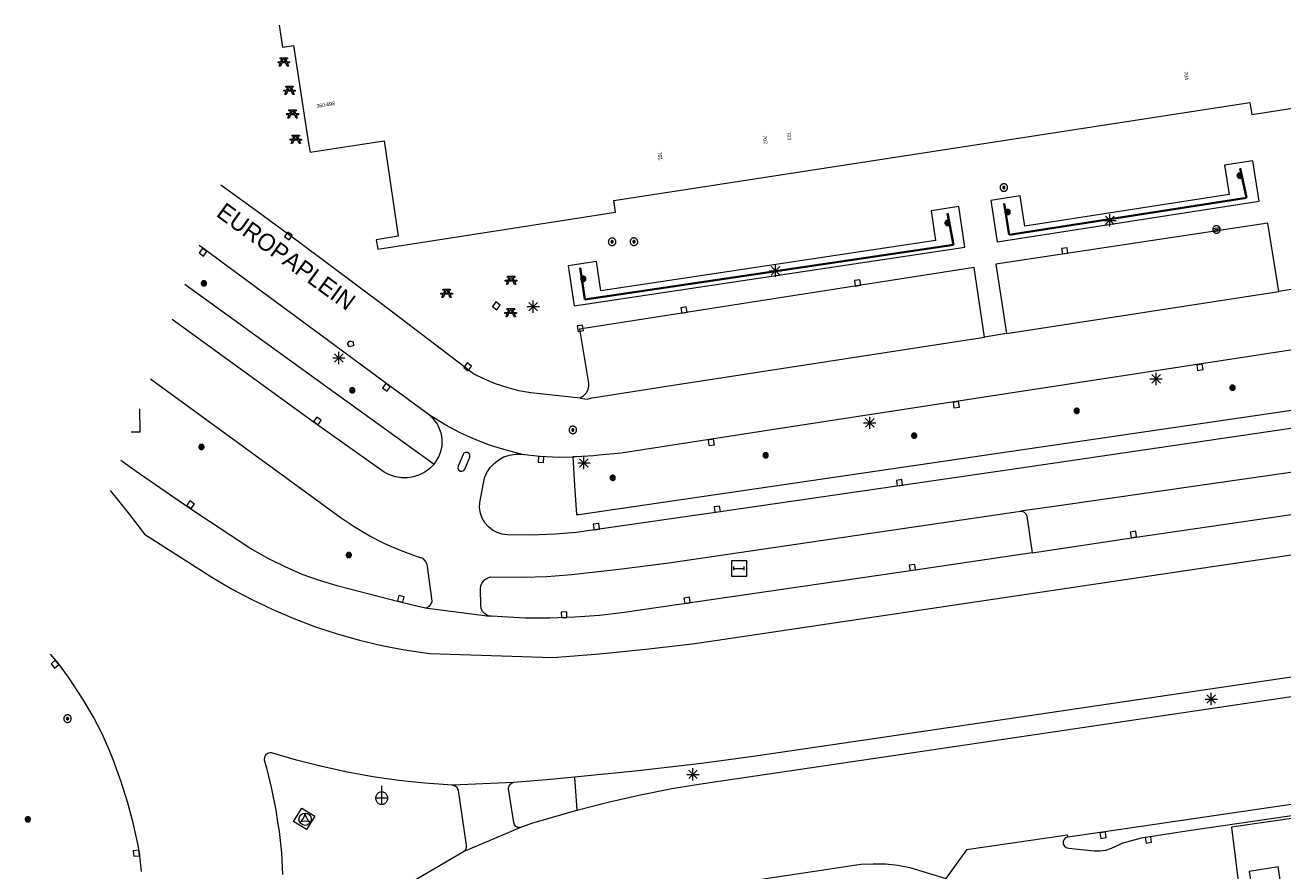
# Model space of a CAD drawing. Header units: metres. Extents: x 135779 to 137489, y 452643 to 455118.
# Tile 73 of 256: x 135838 to 135941, y 453193 to 453262. Entities that reach past the tile are written whole.
import ezdxf
from ezdxf.enums import TextEntityAlignment as Align

# ---------------------------------------------------------------- set-up
doc = ezdxf.new("R2010")
doc.units = ezdxf.units.M
doc.linetypes.add('DGN_Style_3', pattern=[78.572352, 56.123108, -22.449243])
for name, color, linetype, lineweight in [('KTop_NAR_Huisnummer (t)', 7, 'Continuous', 13), ('KTop_NAR_Huisnummer tijdelijk (t)', 7, 'Continuous', 13), ('KTop_OBW_Overig Plus', 1, 'Continuous', 13), ('KTop_OBW_Overkapping', 1, 'Continuous', 13), ('KTop_ORL_Weg_Straatnaam (t)', 7, 'Continuous', 13), ('KTop_OTD_Open verharding_tegels', 15, 'Continuous', 13), ('KTop_PAL_Lichtmast', 40, 'Continuous', 13), ('KTop_PAL_Portaal', 222, 'Continuous', 13), ('KTop_PND_Grondvlaksituatie van BAG-pand [tachy]', 1, 'Continuous', 13), ('KTop_PUT_Brandkraan of -put', 1, 'Continuous', 13), ('KTop_PUT_Drainageput', 15, 'Continuous', 13), ('KTop_PUT_Inspectie- of rioolput', 15, 'Continuous', 13), ('KTop_PUT_Kolk', 15, 'Continuous', 13), ('KTop_STM_Abri', 40, 'Continuous', 13), ('KTop_STM_Picknicktafel', 40, 'Continuous', 13), ('KTop_STM_Reclamezuil', 40, 'Continuous', 13), ('KTop_VGO_Boom', 92, 'Continuous', 13), ('KTop_VGO_Haag (l)', 92, 'DGN_Style_3', 40), ('KTop_WGD_Fietspad', 40, 'Continuous', 13), ('KTop_WGD_Rijbaan_Lokale weg', 251, 'Continuous', 13), ('KTop_WGD_Rijbaan_Lokale weg_OV-strook', 251, 'Continuous', 13), ('KTop_WGD_Voetpad', 251, 'Continuous', 13), ('KTop_WGD_Voetpad_bushalte', 251, 'Continuous', 13)]:
    doc.layers.add(name, color=color, linetype=linetype, lineweight=lineweight)
doc.styles.add('Style-ROVU', font='ROVU.shx')
doc.styles.add('Style-ROVUCURSIEF', font='ROVUCURSIEF.shx')

# ---------------------------------------------------------------- blocks, each defined once
blk = doc.blocks.new('PAL_Lichtmast')
at = {"layer": 'KTop_PAL_Lichtmast'}
for p, q in [((-0.35, -0.35), (0.35, 0.35)), ((0.35, -0.35), (-0.35, 0.35)), ((0, -0.5), (0, 0.5)), ((-0.5, 0), (0.5, 0))]:
    blk.add_line(p, q, dxfattribs=at)
blk = doc.blocks.new('PAL_Portaal')
at = {"layer": 'KTop_PAL_Portaal'}
for p, q in [((0, -0.5), (0, 1)), ((0.5, 0), (-0.5, 0))]:
    blk.add_line(p, q, dxfattribs=at)
at = {"layer": 'KTop_PAL_Portaal', "flags": 128}
blk.add_lwpolyline([(0, 0.5), (-0.05, 0.5), (-0.1, 0.49), (-0.15, 0.48), (-0.2, 0.46), (-0.25, 0.43), (-0.29, 0.4), (-0.33, 0.37), (-0.37, 0.33), (-0.4, 0.29), (-0.43, 0.25), (-0.46, 0.2), (-0.48, 0.15), (-0.49, 0.1), (-0.5, 0.05), (-0.5, 0), (-0.5, -0.05), (-0.49, -0.1), (-0.48, -0.15), (-0.46, -0.2), (-0.43, -0.25), (-0.4, -0.29), (-0.37, -0.33), (-0.33, -0.37), (-0.29, -0.4), (-0.25, -0.43), (-0.2, -0.46), (-0.15, -0.48), (-0.1, -0.49), (-0.05, -0.5), (0, -0.5), (0.05, -0.5), (0.1, -0.49), (0.15, -0.48), (0.2, -0.46), (0.25, -0.43), (0.29, -0.4), (0.33, -0.37), (0.37, -0.33), (0.4, -0.29), (0.43, -0.25), (0.46, -0.2), (0.48, -0.15), (0.49, -0.1), (0.5, -0.05), (0.5, 0), (0.5, 0.05), (0.49, 0.1), (0.48, 0.15), (0.46, 0.2), (0.43, 0.25), (0.4, 0.29), (0.37, 0.33), (0.33, 0.37), (0.29, 0.4), (0.25, 0.43), (0.2, 0.46), (0.15, 0.48), (0.1, 0.49), (0.05, 0.5), (0, 0.5)], dxfattribs=at)
blk = doc.blocks.new('PUT_Brandkraan_of_-put')
at = {"layer": 'KTop_PUT_Brandkraan of -put'}
for p, q in [((-0.25, 0.03), (0, 0.25)), ((-0.16, -0.25), (-0.25, 0.03)), ((0, 0.25), (0.25, 0.03)), ((0.25, 0.03), (0.16, -0.25)), ((0.16, -0.25), (-0.16, -0.25))]:
    blk.add_line(p, q, dxfattribs=at)
blk = doc.blocks.new('PUT_Drainageput')
at = {"layer": 'KTop_PUT_Drainageput'}
for p, q in [((-0.12, -0.29), (-0.12, 0.29)), ((0, -0.31), (0, 0.31)), ((0.12, -0.29), (0.12, 0.29))]:
    blk.add_line(p, q, dxfattribs=at)
at = {"layer": 'KTop_PUT_Drainageput', "flags": 128}
blk.add_lwpolyline([(0.31, 0), (0.31, 0.03), (0.3, 0.06), (0.29, 0.1), (0.28, 0.13), (0.27, 0.16), (0.25, 0.18), (0.23, 0.21), (0.21, 0.23), (0.18, 0.25), (0.15, 0.27), (0.13, 0.28), (0.1, 0.29), (0.06, 0.3), (0.03, 0.31), (0, 0.31), (-0.03, 0.31), (-0.06, 0.3), (-0.1, 0.29), (-0.13, 0.28), (-0.16, 0.27), (-0.18, 0.25), (-0.21, 0.23), (-0.23, 0.21), (-0.25, 0.18), (-0.27, 0.15), (-0.28, 0.13), (-0.29, 0.1), (-0.3, 0.06), (-0.31, 0.03), (-0.31, 0), (-0.31, -0.03), (-0.3, -0.06), (-0.29, -0.1), (-0.28, -0.13), (-0.27, -0.16), (-0.25, -0.18), (-0.23, -0.21), (-0.21, -0.23), (-0.18, -0.25), (-0.15, -0.27), (-0.13, -0.28), (-0.1, -0.29), (-0.06, -0.3), (-0.03, -0.31), (0, -0.31), (0.03, -0.31), (0.06, -0.3), (0.1, -0.29), (0.13, -0.28), (0.16, -0.27), (0.18, -0.25), (0.21, -0.23), (0.23, -0.21), (0.25, -0.18), (0.27, -0.15), (0.28, -0.13), (0.29, -0.1), (0.3, -0.06), (0.31, -0.03), (0.31, 0)], dxfattribs=at)
blk = doc.blocks.new('PUT_Inspectie-_of_rioolput')
at = {"layer": 'KTop_PUT_Inspectie- of rioolput', "flags": 128}
for points in [[(0.31, 0), (0.31, 0.03), (0.3, 0.06), (0.29, 0.1), (0.28, 0.13), (0.27, 0.15), (0.25, 0.18), (0.23, 0.21), (0.21, 0.23), (0.18, 0.25), (0.15, 0.27), (0.13, 0.28), (0.1, 0.29), (0.06, 0.3), (0.03, 0.31), (0, 0.31), (-0.03, 0.31), (-0.06, 0.3), (-0.1, 0.29), (-0.13, 0.28), (-0.16, 0.27), (-0.18, 0.25), (-0.21, 0.23), (-0.23, 0.21), (-0.25, 0.18), (-0.27, 0.15), (-0.28, 0.13), (-0.29, 0.1), (-0.3, 0.06), (-0.31, 0.03), (-0.31, 0), (-0.31, -0.03), (-0.3, -0.06), (-0.29, -0.1), (-0.28, -0.13), (-0.27, -0.16), (-0.25, -0.18), (-0.23, -0.21), (-0.21, -0.23), (-0.18, -0.25), (-0.15, -0.27), (-0.13, -0.28), (-0.1, -0.29), (-0.06, -0.3), (-0.03, -0.31), (0, -0.31), (0.03, -0.31), (0.06, -0.3), (0.1, -0.29), (0.13, -0.28), (0.15, -0.27), (0.18, -0.25), (0.21, -0.23), (0.23, -0.21), (0.25, -0.18), (0.27, -0.15), (0.28, -0.13), (0.29, -0.1), (0.3, -0.06), (0.31, -0.03), (0.31, 0)], [(0.1, 0), (0.09, 0.01), (0.09, 0.02), (0.09, 0.03), (0.09, 0.04), (0.08, 0.05), (0.08, 0.06), (0.07, 0.06), (0.06, 0.07), (0.06, 0.08), (0.05, 0.08), (0.04, 0.09), (0.03, 0.09), (0.02, 0.09), (0.01, 0.09), (0, 0.09), (-0.01, 0.09), (-0.02, 0.09), (-0.03, 0.09), (-0.04, 0.09), (-0.05, 0.08), (-0.06, 0.08), (-0.06, 0.07), (-0.07, 0.06), (-0.08, 0.06), (-0.08, 0.05), (-0.09, 0.04), (-0.09, 0.03), (-0.09, 0.02), (-0.09, 0.01), (-0.09, 0), (-0.09, -0.01), (-0.09, -0.02), (-0.09, -0.03), (-0.09, -0.04), (-0.08, -0.05), (-0.08, -0.06), (-0.07, -0.06), (-0.06, -0.07), (-0.06, -0.08), (-0.05, -0.08), (-0.04, -0.09), (-0.03, -0.09), (-0.02, -0.09), (-0.01, -0.09), (0, -0.09), (0.01, -0.09), (0.02, -0.09), (0.03, -0.09), (0.04, -0.09), (0.05, -0.08), (0.06, -0.08), (0.06, -0.07), (0.07, -0.06), (0.08, -0.06), (0.08, -0.05), (0.09, -0.04), (0.09, -0.03), (0.09, -0.02), (0.09, -0.01), (0.1, 0)], [(0.04, 0), (0.03, 0), (0.03, 0.01), (0.03, 0.01), (0.03, 0.01), (0.03, 0.02), (0.03, 0.02), (0.03, 0.02), (0.02, 0.03), (0.02, 0.03), (0.02, 0.03), (0.01, 0.03), (0.01, 0.03), (0.01, 0.03), (0, 0.03), (0, 0.03), (0, 0.03), (-0.01, 0.03), (-0.01, 0.03), (-0.01, 0.03), (-0.02, 0.03), (-0.02, 0.03), (-0.02, 0.03), (-0.03, 0.02), (-0.03, 0.02), (-0.03, 0.02), (-0.03, 0.01), (-0.03, 0.01), (-0.03, 0.01), (-0.03, 0), (-0.03, 0), (-0.03, 0), (-0.03, -0.01), (-0.03, -0.01), (-0.03, -0.01), (-0.03, -0.02), (-0.03, -0.02), (-0.03, -0.02), (-0.02, -0.03), (-0.02, -0.03), (-0.02, -0.03), (-0.01, -0.03), (-0.01, -0.03), (-0.01, -0.03), (0, -0.03), (0, -0.03), (0, -0.03), (0.01, -0.03), (0.01, -0.03), (0.01, -0.03), (0.02, -0.03), (0.02, -0.03), (0.02, -0.03), (0.03, -0.02), (0.03, -0.02), (0.03, -0.02), (0.03, -0.01), (0.03, -0.01), (0.03, -0.01), (0.03, 0), (0.04, 0)], [(0.01, 0.02), (0.01, 0.02), (0.01, 0.02), (0, 0.02), (0, 0.02), (0, 0.02), (0, 0.02), (-0.01, 0.02), (-0.01, 0.02), (-0.01, 0.02), (-0.01, 0.02), (-0.01, 0.02), (-0.02, 0.02), (-0.02, 0.01), (-0.02, 0.01), (-0.02, 0.01), (-0.02, 0.01), (-0.02, 0.01), (-0.02, 0), (-0.02, 0), (-0.02, 0), (-0.02, 0), (-0.02, -0.01), (-0.02, -0.01), (-0.02, -0.01), (-0.02, -0.01), (-0.02, -0.01), (-0.02, -0.02), (-0.01, -0.02), (-0.01, -0.02), (-0.01, -0.02), (-0.01, -0.02), (-0.01, -0.02), (0, -0.02), (0, -0.02), (0, -0.02), (0, -0.02), (0.01, -0.02), (0.01, -0.02), (0.01, -0.02), (0.01, -0.02), (0.01, -0.02), (0.02, -0.02), (0.02, -0.01), (0.02, -0.01), (0.02, -0.01), (0.02, -0.01), (0.02, -0.01), (0.02, 0), (0.02, 0), (0.02, 0), (0.02, 0), (0.02, 0.01), (0.02, 0.01), (0.02, 0.01), (0.02, 0.01), (0.02, 0.01), (0.02, 0.02), (0.01, 0.02), (0.01, 0.02), (0.01, 0.02)]]:
    blk.add_lwpolyline(points, dxfattribs=at)
blk = doc.blocks.new('PUT_Kolk')
at = {"layer": 'KTop_PUT_Kolk', "flags": 128}
blk.add_lwpolyline([(0.22, -0.23), (0.22, 0.22), (-0.23, 0.22), (-0.23, -0.23), (0.22, -0.23)], dxfattribs=at)
blk = doc.blocks.new('STM_Abri')
at = {"layer": 'KTop_STM_Abri', "flags": 128}
for points in [[(0.625, -0.625), (0.625, 0.625), (-0.625, 0.625), (-0.625, -0.625), (0.625, -0.625)], [(-0.4165, -0.1565), (-0.4165, 0.1565)], [(-0.4165, 0), (0.4165, 0)], [(0.4165, -0.1565), (0.4165, 0.1565)]]:
    blk.add_lwpolyline(points, dxfattribs=at)
blk = doc.blocks.new('STM_Picknicktafel')
at = {"layer": 'KTop_STM_Picknicktafel'}
for p, q in [((-0.47, -0.07), (-0.47, 0.02)), ((-0.47, 0.02), (-0.24, 0.02)), ((-0.3, 0.25), (-0.3, 0.34)), ((-0.3, 0.34), (0, 0.34)), ((-0.15, 0.25), (-0.3, 0.25)), ((-0.24, 0.02), (-0.15, 0.25)), ((-0.14, 0.02), (-0.04, 0.25)), ((0.14, 0.02), (-0.14, 0.02)), ((-0.04, 0.25), (0.04, 0.25)), ((0, 0.34), (0.3, 0.34)), ((0.04, 0.25), (0.14, 0.02)), ((0.3, 0.25), (0.15, 0.25)), ((0.15, 0.25), (0.24, 0.02)), ((0.24, 0.02), (0.47, 0.02)), ((0.3, 0.34), (0.3, 0.25)), ((0.47, 0.02), (0.47, -0.07)), ((-0.28, -0.07), (-0.47, -0.07)), ((-0.38, -0.34), (-0.28, -0.07)), ((-0.28, -0.34), (-0.38, -0.34)), ((-0.17, -0.07), (-0.28, -0.34)), ((0.17, -0.07), (-0.17, -0.07)), ((0.28, -0.34), (0.17, -0.07)), ((0.47, -0.07), (0.28, -0.07)), ((0.28, -0.07), (0.38, -0.34)), ((0.38, -0.34), (0.28, -0.34))]:
    blk.add_line(p, q, dxfattribs=at)
blk = doc.blocks.new('STM_Reclamezuil')
at = {"layer": 'KTop_STM_Reclamezuil'}
blk.add_circle((0, 0), 0.5, dxfattribs=at)
for centre, radius, start, end in [((-0.98, 0.57), 0.984, 303.8961, 356.038), ((0.98, 0.57), 0.982, 183.9307, 236.2452), ((0, -1.15), 0.999, 64.2764, 115.7204)]:
    blk.add_arc(centre, radius, start, end, dxfattribs=at)
blk = doc.blocks.new('VGO_Boom')
at = {"layer": 'KTop_VGO_Boom', "flags": 128}
for points in [[(0.21, 0), (0.21, 0.02), (0.21, 0.04), (0.2, 0.07), (0.2, 0.09), (0.19, 0.11), (0.17, 0.13), (0.16, 0.14), (0.14, 0.16), (0.13, 0.17), (0.11, 0.19), (0.09, 0.2), (0.07, 0.2), (0.04, 0.21), (0.02, 0.21), (0, 0.21), (-0.02, 0.21), (-0.05, 0.21), (-0.07, 0.2), (-0.09, 0.2), (-0.11, 0.19), (-0.13, 0.17), (-0.14, 0.16), (-0.16, 0.14), (-0.17, 0.13), (-0.19, 0.11), (-0.2, 0.09), (-0.2, 0.07), (-0.21, 0.04), (-0.21, 0.02), (-0.22, 0), (-0.21, -0.02), (-0.21, -0.05), (-0.2, -0.07), (-0.2, -0.09), (-0.19, -0.11), (-0.17, -0.13), (-0.16, -0.14), (-0.14, -0.16), (-0.13, -0.17), (-0.11, -0.19), (-0.09, -0.2), (-0.07, -0.2), (-0.05, -0.21), (-0.02, -0.21), (0, -0.22), (0.02, -0.21), (0.04, -0.21), (0.07, -0.2), (0.09, -0.2), (0.11, -0.19), (0.13, -0.17), (0.14, -0.16), (0.16, -0.14), (0.17, -0.13), (0.19, -0.11), (0.2, -0.09), (0.2, -0.07), (0.21, -0.05), (0.21, -0.02), (0.21, 0)], [(0.15, 0), (0.15, 0.02), (0.15, 0.03), (0.15, 0.05), (0.14, 0.06), (0.13, 0.08), (0.13, 0.09), (0.12, 0.1), (0.1, 0.12), (0.09, 0.13), (0.08, 0.13), (0.06, 0.14), (0.05, 0.15), (0.03, 0.15), (0.02, 0.15), (0, 0.15), (-0.02, 0.15), (-0.03, 0.15), (-0.05, 0.15), (-0.06, 0.14), (-0.08, 0.13), (-0.09, 0.13), (-0.1, 0.12), (-0.12, 0.1), (-0.13, 0.09), (-0.13, 0.08), (-0.14, 0.06), (-0.15, 0.05), (-0.15, 0.03), (-0.15, 0.02), (-0.16, 0), (-0.15, -0.02), (-0.15, -0.03), (-0.15, -0.05), (-0.14, -0.06), (-0.13, -0.08), (-0.13, -0.09), (-0.12, -0.1), (-0.1, -0.12), (-0.09, -0.13), (-0.08, -0.13), (-0.06, -0.14), (-0.05, -0.15), (-0.03, -0.15), (-0.02, -0.15), (0, -0.16), (0.02, -0.15), (0.03, -0.15), (0.05, -0.15), (0.06, -0.14), (0.08, -0.13), (0.09, -0.13), (0.1, -0.12), (0.12, -0.1), (0.13, -0.09), (0.13, -0.08), (0.14, -0.06), (0.15, -0.05), (0.15, -0.03), (0.15, -0.02), (0.15, 0)], [(0.1, 0), (0.09, 0.01), (0.09, 0.02), (0.09, 0.03), (0.09, 0.04), (0.08, 0.05), (0.08, 0.06), (0.07, 0.06), (0.06, 0.07), (0.06, 0.08), (0.05, 0.08), (0.04, 0.09), (0.03, 0.09), (0.02, 0.09), (0.01, 0.09), (0, 0.09), (-0.01, 0.09), (-0.02, 0.09), (-0.03, 0.09), (-0.04, 0.09), (-0.05, 0.08), (-0.06, 0.08), (-0.06, 0.07), (-0.07, 0.06), (-0.08, 0.06), (-0.08, 0.05), (-0.09, 0.04), (-0.09, 0.03), (-0.09, 0.02), (-0.09, 0.01), (-0.1, 0), (-0.09, -0.01), (-0.09, -0.02), (-0.09, -0.03), (-0.09, -0.04), (-0.08, -0.05), (-0.08, -0.06), (-0.07, -0.06), (-0.06, -0.07), (-0.06, -0.08), (-0.05, -0.08), (-0.04, -0.09), (-0.03, -0.09), (-0.02, -0.09), (-0.01, -0.09), (0, -0.1), (0.01, -0.09), (0.02, -0.09), (0.03, -0.09), (0.04, -0.09), (0.05, -0.08), (0.06, -0.08), (0.06, -0.07), (0.07, -0.06), (0.08, -0.06), (0.08, -0.05), (0.09, -0.04), (0.09, -0.03), (0.09, -0.02), (0.09, -0.01), (0.1, 0)], [(0.04, 0), (0.03, 0), (0.03, 0.01), (0.03, 0.01), (0.03, 0.01), (0.03, 0.02), (0.03, 0.02), (0.03, 0.02), (0.02, 0.03), (0.02, 0.03), (0.02, 0.03), (0.01, 0.03), (0.01, 0.03), (0.01, 0.03), (0, 0.03), (0, 0.03), (0, 0.03), (-0.01, 0.03), (-0.01, 0.03), (-0.01, 0.03), (-0.02, 0.03), (-0.02, 0.03), (-0.02, 0.03), (-0.03, 0.02), (-0.03, 0.02), (-0.03, 0.02), (-0.03, 0.01), (-0.03, 0.01), (-0.03, 0.01), (-0.04, 0), (-0.04, 0), (-0.04, 0), (-0.03, -0.01), (-0.03, -0.01), (-0.03, -0.01), (-0.03, -0.02), (-0.03, -0.02), (-0.03, -0.02), (-0.02, -0.03), (-0.02, -0.03), (-0.02, -0.03), (-0.01, -0.03), (-0.01, -0.03), (-0.01, -0.03), (0, -0.04), (0, -0.04), (0, -0.04), (0.01, -0.03), (0.01, -0.03), (0.01, -0.03), (0.02, -0.03), (0.02, -0.03), (0.02, -0.03), (0.03, -0.02), (0.03, -0.02), (0.03, -0.02), (0.03, -0.01), (0.03, -0.01), (0.03, -0.01), (0.03, 0), (0.04, 0)]]:
    blk.add_lwpolyline(points, dxfattribs=at)

msp = doc.modelspace()

# ---------------------------------------------------------------- linework, layer by layer
at = {"layer": 'KTop_OBW_Overig Plus', "flags": 128}
msp.add_lwpolyline([(135948.18, 453192.66), (135947.5, 453197.94), (135936.37, 453196.31), (135938.53, 453178.96), (135949.76, 453180.41), (135949.21, 453184.73), (135951.87, 453185.08), (135957.54, 453185.83), (135962.33, 453186.47), (135961.29, 453194.39), (135956.86, 453193.81), (135948.18, 453192.66)], dxfattribs=at)
at = {"layer": 'KTop_OBW_Overkapping', "flags": 128}
msp.add_lwpolyline([(135940.37, 453191.85), (135940.18, 453193.08), (135937.81, 453192.7), (135938, 453191.47), (135940.37, 453191.85)], dxfattribs=at)
at = {"layer": 'KTop_OTD_Open verharding_tegels', "flags": 128}
for points in [[(135847.25, 453230.45), (135847.28, 453228.55), (135846.56, 453228.55)], [(135860.87, 453196.13), (135859.82, 453196.79), (135860.5, 453197.88), (135861.55, 453197.22), (135860.87, 453196.13)]]:
    msp.add_lwpolyline(points, dxfattribs=at)
at = {"layer": 'KTop_PND_Grondvlaksituatie van BAG-pand [tachy]', "flags": 128}
msp.add_lwpolyline([(135858.64, 453261.77), (135858.91, 453259.98), (135859.81, 453260.12), (135861.05, 453252.1), (135861.16, 453251.4), (135865.43, 453252.06), (135867.22, 453252.33), (135868.36, 453244.55), (135866.57, 453244.25), (135866.7, 453243.5), (135886.1, 453246.5), (135885.95, 453247.46), (135937.87, 453255.45), (135938.02, 453254.47), (135964.87, 453258.63)], dxfattribs=at)
at = {"layer": 'KTop_VGO_Haag (l)', "flags": 128}
for points in [[(135917.83, 453247.21), (135918.23, 453244.67), (135937.59, 453247.69), (135937.07, 453250.11)], [(135883.2, 453241.96), (135883.6, 453239.39), (135913.68, 453243.83), (135913.2, 453246.44)]]:
    msp.add_lwpolyline(points, dxfattribs=at)
at = {"layer": 'KTop_WGD_Fietspad', "flags": 128}
for points in [[(135871.29, 453225.95), (135870.94, 453225.6), (135870.54, 453225.3), (135870.1, 453225.07), (135869.62, 453224.91), (135869.13, 453224.83), (135868.63, 453224.83), (135868.13, 453224.91), (135867.66, 453225.07), (135867.22, 453225.3), (135861.62, 453229.27), (135849.91, 453237.74)], [(135870.56, 453214.21), (135870.73, 453214.25), (135870.92, 453214.36), (135871.06, 453214.54), (135871.12, 453214.75), (135871.11, 453214.97), (135870.75, 453217.58), (135870.71, 453217.76), (135870.59, 453218.03), (135870.4, 453218.24), (135869.85, 453218.42), (135868.55, 453218.9), (135867.28, 453219.45), (135866.05, 453220.08), (135864.85, 453220.77), (135863.7, 453221.53), (135848.14, 453232.87)], [(135979.79, 453230.95), (135957.64, 453227.62), (135921.9, 453222.49), (135919.14, 453222.1)], [(135871.29, 453225.95), (135871.44, 453226.14), (135871.68, 453226.54), (135871.85, 453226.98), (135871.94, 453227.45), (135871.95, 453227.92), (135871.89, 453228.38), (135871.74, 453228.83), (135871.53, 453229.25), (135871.24, 453229.62), (135870.9, 453229.95)], [(135953.62, 453230.69), (135919, 453225.6), (135894.45, 453222.02), (135884.57, 453220.6), (135882.89, 453220.37), (135881.2, 453220.22), (135879.19, 453220.15), (135877.29, 453220.18), (135876.85, 453220.23), (135876.44, 453220.36), (135876.06, 453220.57), (135875.72, 453220.84), (135875.44, 453221.17), (135875.22, 453221.54), (135875.07, 453221.95), (135875, 453222.38), (135875.01, 453222.82), (135875.41, 453224.82), (135875.6, 453225.26), (135875.86, 453225.66), (135876.19, 453226.01), (135876.57, 453226.31), (135876.99, 453226.54), (135877.45, 453226.69), (135877.92, 453226.77), (135878.41, 453226.77)], [(135873.28, 453225.47), (135873.41, 453225.38), (135873.56, 453225.36), (135873.71, 453225.42), (135873.8, 453225.53), (135874.21, 453226.52), (135874.21, 453226.67), (135874.14, 453226.81), (135874.01, 453226.89), (135873.85, 453226.9), (135873.72, 453226.83), (135873.65, 453226.74), (135873.24, 453225.77), (135873.22, 453225.62), (135873.28, 453225.47)], [(135875.81, 453213.55), (135875.66, 453213.6), (135875.43, 453213.73), (135875.25, 453213.93), (135875.14, 453214.17), (135875.1, 453214.44), (135875.07, 453215.77), (135875.11, 453216.04), (135875.23, 453216.3), (135875.41, 453216.51), (135875.65, 453216.66), (135875.92, 453216.74), (135878.57, 453216.72), (135880.5, 453216.78), (135882.54, 453216.93), (135886.62, 453217.39), (135890.45, 453217.9), (135919.14, 453222.1)], [(135870.56, 453214.21), (135875.81, 453213.55)], [(135873.69, 453194.34), (135873.84, 453194.46), (135873.93, 453194.64), (135873.94, 453194.84), (135873.27, 453199.32), (135873.16, 453199.55), (135873, 453199.68), (135872.8, 453199.74)], [(135878.32, 453196.29), (135878.13, 453196.3), (135877.96, 453196.38), (135877.84, 453196.53), (135877.79, 453196.7), (135877.36, 453199.44), (135877.39, 453199.65), (135877.5, 453199.82), (135877.67, 453199.94), (135877.78, 453199.98)]]:
    msp.add_lwpolyline(points, dxfattribs=at)
at = {"layer": 'KTop_WGD_Rijbaan_Lokale weg', "flags": 128}
for points in [[(135883.21, 453231.34), (135879.19, 453231.77), (135878.21, 453231.94), (135877.25, 453232.19), (135876.31, 453232.5), (135875.4, 453232.88), (135874.51, 453233.32), (135871.9, 453235.31), (135867.44, 453238.69), (135860.33, 453244), (135856.93, 453246.5), (135853.89, 453248.72)], [(135870.9, 453229.95), (135867.54, 453232.42), (135853.95, 453242.44), (135852.57, 453243.45), (135852.1, 453243.79)], [(135942.1, 453240.33), (135940.25, 453240.04)], [(135918, 453236.6), (135940.25, 453240.04)], [(135955.59, 453237.18), (135955.23, 453237.26), (135954.76, 453237.3), (135954.29, 453237.25), (135900.08, 453228.93), (135886.56, 453226.85), (135884.73, 453226.67), (135884.31, 453226.63), (135882.89, 453226.53), (135882.61, 453226.53)], [(135883.21, 453231.34), (135883.77, 453231.26), (135884.18, 453231.36), (135890.79, 453232.38), (135916.22, 453236.32)], [(135918, 453236.6), (135916.22, 453236.32)], [(135878.41, 453226.77), (135877.17, 453227.08), (135875.9, 453227.48), (135874.65, 453227.95), (135873.43, 453228.5), (135872.25, 453229.12), (135870.9, 453229.95)], [(135878.41, 453226.77), (135879.91, 453226.59), (135881.46, 453226.51), (135882.61, 453226.53)], [(135844.84, 453223.8), (135846.42, 453221.83), (135847.65, 453220.22), (135853.15, 453216.72), (135854.76, 453215.77), (135856.42, 453214.89), (135858.12, 453214.08), (135859.84, 453213.34), (135861.6, 453212.68), (135863.38, 453212.09), (135865.19, 453211.58), (135867.02, 453211.15), (135868.86, 453210.79), (135870.95, 453210.49), (135880.99, 453210.18), (135884.79, 453210.47), (135888.58, 453210.84), (135892.36, 453211.28), (135893.68, 453211.46), (135933.17, 453217.35), (135980.68, 453224.36)], [(135982, 453214.57), (135907.54, 453203.58), (135897.51, 453202.11), (135893.12, 453201.53), (135887.94, 453200.92), (135882.75, 453200.39)], [(135882.95, 453197.7), (135885.6, 453198.39), (135888.14, 453198.97), (135890.69, 453199.47), (135893.26, 453199.89), (135908.76, 453202.18), (135982.21, 453213.04)], [(135847.4, 453192.71), (135847.23, 453194.25), (135847.1, 453194.95), (135846.72, 453196.68), (135846.27, 453198.4), (135845.73, 453200.09), (135845.65, 453200.32), (135845.12, 453201.76), (135844.79, 453202.58), (135844.16, 453203.99), (135843.46, 453205.35), (135842.68, 453206.69), (135841.45, 453208.55), (135840.62, 453209.67), (135839.98, 453210.44)], [(135872.8, 453199.74), (135870.53, 453199.91), (135868.41, 453200.13), (135866.3, 453200.43), (135864.21, 453200.8), (135862.13, 453201.26), (135860.07, 453201.79), (135858.03, 453202.4), (135857.88, 453202.4), (135857.68, 453202.33), (135857.53, 453202.19), (135857.44, 453202.01), (135857.43, 453201.81), (135857.61, 453201.16), (135858.03, 453199.45), (135858.37, 453197.72), (135858.52, 453196.73), (135858.63, 453195.98), (135858.82, 453194.23), (135858.92, 453192.47)], [(135882.75, 453200.39), (135880.79, 453200.21), (135878.81, 453200.05), (135877.78, 453199.98)], [(135877.78, 453199.98), (135872.8, 453199.74)], [(135950.88, 453199.57), (135950.7, 453199.57), (135925.84, 453195.91), (135923.01, 453195.51)], [(135923.01, 453195.51), (135922.83, 453195.44), (135922.7, 453195.3), (135922.63, 453195.13), (135922.64, 453194.94), (135922.73, 453194.77), (135922.88, 453194.65), (135923.06, 453194.6), (135925.16, 453194.38), (135925.64, 453194.38), (135926.12, 453194.45), (135926.58, 453194.61), (135927.52, 453195.03), (135929.02, 453195.46), (135932.71, 453196.01), (135950.81, 453198.65)], [(135878.32, 453196.29), (135879.26, 453196.64), (135882.95, 453197.7)], [(135873.69, 453194.34), (135878.32, 453196.29)], [(135923.01, 453195.51), (135922.99, 453195.67), (135914.74, 453194.48), (135913.06, 453192.12)], [(135868.1, 453191.08), (135873.69, 453194.34)], [(135882.28, 453188.25), (135883.38, 453188.88), (135883.73, 453189.06), (135884.83, 453189.56), (135885.96, 453189.98), (135887.11, 453190.33), (135888.28, 453190.6), (135905.77, 453193.25), (135906.12, 453193.29), (135907.13, 453193.34), (135908.13, 453193.32), (135909.13, 453193.22), (135910.12, 453193.03), (135913.06, 453192.12)]]:
    msp.add_lwpolyline(points, dxfattribs=at)
at = {"layer": 'KTop_WGD_Rijbaan_Lokale weg_OV-strook', "flags": 128}
for points in [[(135920.1, 453218.72), (135928.41, 453219.96), (135947.04, 453222.67), (135980.24, 453227.58)], [(135845.73, 453226.26), (135846.96, 453225.36), (135851.27, 453222.41), (135856.41, 453219), (135857.77, 453218.24), (135859.11, 453217.58), (135860.49, 453216.98), (135861.9, 453216.47), (135863.34, 453216.03), (135868.52, 453214.71), (135870.56, 453214.21)], [(135920.1, 453218.72), (135910.37, 453217.27), (135886.79, 453213.83), (135884.8, 453213.6), (135882.77, 453213.45), (135880.73, 453213.37), (135878.7, 453213.38), (135875.97, 453213.54), (135875.81, 453213.55)]]:
    msp.add_lwpolyline(points, dxfattribs=at)
at = {"layer": 'KTop_WGD_Voetpad', "flags": 128}
for points in [[(135917.25, 453244.1), (135938.62, 453247.41), (135938.11, 453250.7), (135935.81, 453250.34), (135936.18, 453247.96), (135919.5, 453245.38), (135919.12, 453247.84), (135916.73, 453247.47), (135917.25, 453244.1)], [(135882.73, 453238.86), (135914.61, 453243.64), (135914.11, 453246.96), (135911.85, 453246.62), (135912.21, 453244.19), (135884.9, 453240.09), (135884.54, 453242.48), (135882.24, 453242.14), (135882.73, 453238.86)], [(135940.25, 453240.04), (135939.33, 453245.61), (135917.13, 453242.27), (135918, 453236.6)], [(135916.22, 453236.32), (135915.36, 453242), (135883.17, 453236.97), (135883.88, 453232.56), (135883.89, 453232.25), (135883.82, 453231.96), (135883.67, 453231.7), (135883.46, 453231.49), (135883.21, 453231.34)], [(135850.95, 453240.63), (135863.01, 453231.9), (135871.29, 453225.95)], [(135882.61, 453226.53), (135882.76, 453224.21), (135882.9, 453221.84), (135883.09, 453221.85), (135949.46, 453231.54), (135957.96, 453232.74)], [(135882.75, 453200.39), (135882.95, 453197.7)]]:
    msp.add_lwpolyline(points, dxfattribs=at)
at = {"layer": 'KTop_WGD_Voetpad_bushalte', "flags": 128}
msp.add_lwpolyline([(135919.14, 453222.1), (135919.28, 453222.1), (135919.46, 453222.03), (135919.6, 453221.89), (135919.67, 453221.71), (135920.1, 453218.72)], dxfattribs=at)

# ---------------------------------------------------------------- block references
at = {"layer": 'KTop_PAL_Lichtmast'}
for p in [(135926.45, 453245.84), (135899.15, 453241.72), (135879.38, 453238.8), (135863.51, 453234.61), (135930.22, 453232.9), (135906.85, 453229.32), (135883.52, 453226.04), (135934.72, 453206.78), (135892.42, 453200.63)]:
    msp.add_blockref('PAL_Lichtmast', p, dxfattribs=at)
at = {"layer": 'KTop_PAL_Portaal'}
msp.add_blockref('PAL_Portaal', (135867.01, 453198.69), dxfattribs=at)
at = {"layer": 'KTop_PUT_Brandkraan of -put', "rotation": 233.6078841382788}
msp.add_blockref('PUT_Brandkraan_of_-put', (135864.51, 453235.74), dxfattribs=at)
at = {"layer": 'KTop_PUT_Drainageput', "rotation": 278.5707665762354}
msp.add_blockref('PUT_Drainageput', (135935.15, 453245.1), dxfattribs=at)
at = {"layer": 'KTop_PUT_Inspectie- of rioolput'}
for p, rotation in [((135917.79, 453248.52), 278.7443577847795), ((135885.82, 453244.09), 231.3488834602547), ((135887.6, 453244.1), 122.0461203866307), ((135882.61, 453228.74), 270.6227556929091), ((135841.37, 453205.18), 30.12789344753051)]:
    msp.add_blockref('PUT_Inspectie-_of_rioolput', p, dxfattribs=dict(at, rotation=rotation))
at = {"layer": 'KTop_PUT_Kolk'}
for p, rotation in [((135859.4, 453244.58), 53.74762471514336), ((135852.42, 453243.25), 53.84909498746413), ((135922.77, 453243.35), 278.570766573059), ((135905.86, 453240.73), 278.8803876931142), ((135876.37, 453238.86), 232.7634981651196), ((135891.69, 453238.52), 278.8803876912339), ((135883.23, 453237.03), 278.880387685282), ((135874.03, 453233.88), 232.7634981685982), ((135933.79, 453233.85), 98.72725958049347), ((135867.4, 453232.22), 53.61972741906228), ((135913.9, 453230.8), 98.72725958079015), ((135861.77, 453229.47), 234.6410552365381), ((135893.9, 453227.72), 98.758268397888), ((135880.01, 453226.33), 87.1210129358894), ((135909.28, 453224.43), 278.287815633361), ((135851.41, 453222.62), 235.6091575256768), ((135894.41, 453222.27), 278.1885790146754), ((135884.54, 453220.84), 277.6906235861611), ((135928.37, 453220.21), 278.2777549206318), ((135910.33, 453217.51), 278.2943686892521), ((135868.57, 453214.95), 255.7504622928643), ((135891.94, 453214.82), 278.2943686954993), ((135881.9, 453213.65), 272.0825652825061), ((135840.34, 453209.63), 40.06290325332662), ((135925.88, 453195.66), 98.29241290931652), ((135929.59, 453195.28), 98.42358983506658), ((135846.99, 453194.2), 6.389030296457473)]:
    msp.add_blockref('PUT_Kolk', p, dxfattribs=dict(at, rotation=rotation))
at = {"layer": 'KTop_STM_Abri'}
msp.add_blockref('STM_Abri', (135896.18, 453217.44), dxfattribs=at)
at = {"layer": 'KTop_STM_Picknicktafel'}
for p in [(135859.02, 453258.77), (135859.49, 453256.45), (135859.74, 453254.53), (135860, 453252.45), (135877.57, 453240.94), (135872.31, 453239.89), (135877.54, 453238.3)]:
    msp.add_blockref('STM_Picknicktafel', p, dxfattribs=at)
at = {"layer": 'KTop_STM_Reclamezuil'}
msp.add_blockref('STM_Reclamezuil', (135860.76, 453196.97), dxfattribs=at)
at = {"layer": 'KTop_VGO_Boom'}
for p in [(135937.04, 453249.49), (135918.11, 453246.52), (135913.19, 453245.63), (135883.47, 453241.07), (135852.5, 453240.7), (135864.61, 453231.97), (135936.46, 453232.18), (135923.74, 453230.3), (135910.47, 453228.27), (135852.3, 453227.35), (135898.35, 453226.67), (135885.87, 453224.83), (135864.33, 453218.53), (135838.13, 453196.96)]:
    msp.add_blockref('VGO_Boom', p, dxfattribs=at)

# ---------------------------------------------------------------- texts
at = {"layer": 'KTop_NAR_Huisnummer (t)', "style": 'Style-ROVU'}
for s, p in [('704', (135932.73, 453257.3)), ('702', (135898.36, 453252.08)), ('703', (135900.31, 453252.39)), ('701', (135889.78, 453250.75))]:
    msp.add_text(s, height=0.3, rotation=278.8, dxfattribs=at).set_placement(p, align=Align.MIDDLE_RIGHT)
at = {"layer": 'KTop_NAR_Huisnummer tijdelijk (t)', "style": 'Style-ROVUCURSIEF'}
msp.add_text('360-698', height=0.3, rotation=8.7, dxfattribs=at).set_placement((135861.69, 453255.17), align=Align.MIDDLE_LEFT)
at = {"layer": 'KTop_ORL_Weg_Straatnaam (t)', "style": 'Style-ROVU'}
msp.add_text('EUROPAPLEIN', height=1.4, rotation=323.9895, dxfattribs=at).set_placement((135853.42, 453246.24))

doc.saveas('drawing.dxf')
